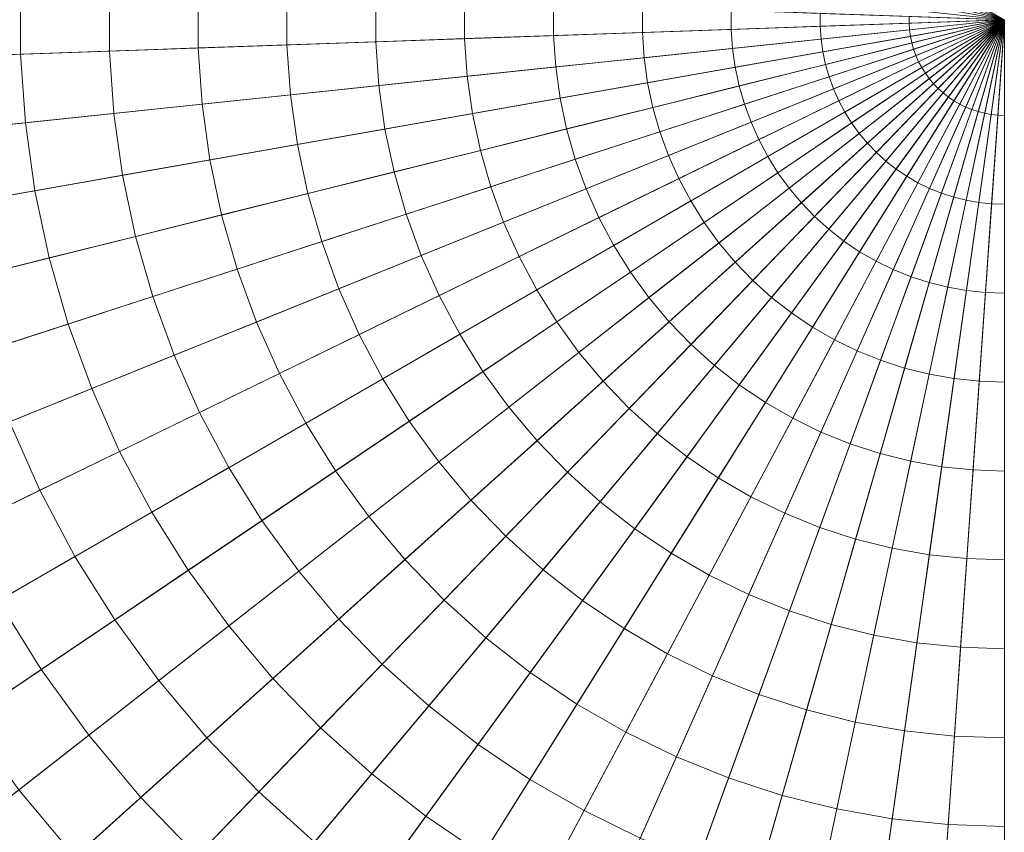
# Model space of a CAD drawing. Header units: centimetres. Extents: x -3.01 to 4.18, y -6.48 to 0.72.
# Tile 194 of 256: x 0.26 to 0.59, y -3.15 to -2.88. Entities that reach past the tile are written whole.
import ezdxf

# ---------------------------------------------------------------- set-up
doc = ezdxf.new("R2010")
doc.units = ezdxf.units.CM
doc.header["$LTSCALE"] = 2.54
doc.layers.add('Lucido design-1', color=7, linetype='Continuous')

# ---------------------------------------------------------------- blocks, each defined once
blk = doc.blocks.new('Gruppo-1')
at = {"color": 142, "linetype": 'Continuous', "lineweight": 9}
for points in [[(-0.27917, -2.38118, -14.60843), (-0.31193, -2.44277, -14.60843), (0.58636, -2.8809, -14.60843), (-0.27917, -2.38118, -14.60843)], [(0.58636, -2.8809, -13.70118), (-0.31193, -2.44277, -13.70118), (-0.27917, -2.38118, -13.70118), (0.58636, -2.8809, -13.70118)], [(-0.31193, -2.44277, -14.60843), (-0.3403, -2.5065, -14.60843), (0.58636, -2.8809, -14.60843), (-0.31193, -2.44277, -14.60843)], [(0.58636, -2.8809, -13.70118), (-0.3403, -2.5065, -13.70118), (-0.31193, -2.44277, -13.70118), (0.58636, -2.8809, -13.70118)], [(-0.3403, -2.5065, -14.60843), (-0.36416, -2.57206, -14.60843), (0.58636, -2.8809, -14.60843), (-0.3403, -2.5065, -14.60843)], [(0.58636, -2.8809, -13.70118), (-0.36416, -2.57206, -13.70118), (-0.3403, -2.5065, -13.70118), (0.58636, -2.8809, -13.70118)], [(-0.36416, -2.57206, -14.60843), (-0.38339, -2.63911, -14.60843), (0.58636, -2.8809, -14.60843), (-0.36416, -2.57206, -14.60843)], [(0.58636, -2.8809, -13.70118), (-0.38339, -2.63911, -13.70118), (-0.36416, -2.57206, -13.70118), (0.58636, -2.8809, -13.70118)], [(-0.38339, -2.63911, -14.60843), (-0.39789, -2.70735, -14.60843), (0.58636, -2.8809, -14.60843), (-0.38339, -2.63911, -14.60843)], [(0.58636, -2.8809, -13.70118), (-0.39789, -2.70735, -13.70118), (-0.38339, -2.63911, -13.70118), (0.58636, -2.8809, -13.70118)], [(-0.39789, -2.70735, -14.60843), (-0.4076, -2.77643, -14.60843), (0.58636, -2.8809, -14.60843), (-0.39789, -2.70735, -14.60843)], [(0.58636, -2.8809, -13.70118), (-0.4076, -2.77643, -13.70118), (-0.39789, -2.70735, -13.70118), (0.58636, -2.8809, -13.70118)], [(-0.4076, -2.77643, -14.60843), (-0.41246, -2.84602, -14.60843), (0.58636, -2.8809, -14.60843), (-0.4076, -2.77643, -14.60843)], [(0.58636, -2.8809, -13.70118), (-0.41246, -2.84602, -13.70118), (-0.4076, -2.77643, -13.70118), (0.58636, -2.8809, -13.70118)], [(-0.41246, -2.84602, -14.60843), (-0.41246, -2.91578, -14.60843), (0.58636, -2.8809, -14.60843), (-0.41246, -2.84602, -14.60843)], [(0.58636, -2.8809, -13.70118), (-0.41246, -2.91578, -13.70118), (-0.41246, -2.84602, -13.70118), (0.58636, -2.8809, -13.70118)], [(-0.41246, -2.91578, -14.60843), (-0.4076, -2.98537, -14.60843), (0.58636, -2.8809, -14.60843), (-0.41246, -2.91578, -14.60843)], [(0.58636, -2.8809, -13.70118), (-0.4076, -2.98537, -13.70118), (-0.41246, -2.91578, -13.70118), (0.58636, -2.8809, -13.70118)], [(-0.4076, -2.98537, -14.60843), (-0.39789, -3.05445, -14.60843), (0.58636, -2.8809, -14.60843), (-0.4076, -2.98537, -14.60843)], [(0.58636, -2.8809, -13.70118), (-0.39789, -3.05445, -13.70118), (-0.4076, -2.98537, -13.70118), (0.58636, -2.8809, -13.70118)], [(-0.39789, -3.05445, -14.60843), (-0.38339, -3.12268, -14.60843), (0.58636, -2.8809, -14.60843), (-0.39789, -3.05445, -14.60843)], [(0.58636, -2.8809, -13.70118), (-0.38339, -3.12268, -13.70118), (-0.39789, -3.05445, -13.70118), (0.58636, -2.8809, -13.70118)], [(-0.38339, -3.12268, -14.60843), (-0.36416, -3.18974, -14.60843), (0.58636, -2.8809, -14.60843), (-0.38339, -3.12268, -14.60843)], [(0.58636, -2.8809, -13.70118), (-0.36416, -3.18974, -13.70118), (-0.38339, -3.12268, -13.70118), (0.58636, -2.8809, -13.70118)], [(-0.36416, -3.18974, -14.60843), (-0.3403, -3.25529, -14.60843), (0.58636, -2.8809, -14.60843), (-0.36416, -3.18974, -14.60843)], [(0.58636, -2.8809, -13.70118), (-0.3403, -3.25529, -13.70118), (-0.36416, -3.18974, -13.70118), (0.58636, -2.8809, -13.70118)], [(-0.3403, -3.25529, -14.60843), (-0.31193, -3.31902, -14.60843), (0.58636, -2.8809, -14.60843), (-0.3403, -3.25529, -14.60843)], [(0.58636, -2.8809, -13.70118), (-0.31193, -3.31902, -13.70118), (-0.3403, -3.25529, -13.70118), (0.58636, -2.8809, -13.70118)], [(-0.31193, -3.31902, -14.60843), (-0.27917, -3.38062, -14.60843), (0.58636, -2.8809, -14.60843), (-0.31193, -3.31902, -14.60843)], [(0.58636, -2.8809, -13.70118), (-0.27917, -3.38062, -13.70118), (-0.31193, -3.31902, -13.70118), (0.58636, -2.8809, -13.70118)], [(-0.27917, -3.38062, -14.60843), (-0.24221, -3.43978, -14.60843), (0.58636, -2.8809, -14.60843), (-0.27917, -3.38062, -14.60843)], [(0.58636, -2.8809, -13.70118), (-0.24221, -3.43978, -13.70118), (-0.27917, -3.38062, -13.70118), (0.58636, -2.8809, -13.70118)], [(-0.24221, -3.43978, -14.60843), (-0.2012, -3.49621, -14.60843), (0.58636, -2.8809, -14.60843), (-0.24221, -3.43978, -14.60843)], [(0.58636, -2.8809, -13.70118), (-0.2012, -3.49621, -13.70118), (-0.24221, -3.43978, -13.70118), (0.58636, -2.8809, -13.70118)], [(-0.2012, -3.49621, -14.60843), (-0.15636, -3.54965, -14.60843), (0.58636, -2.8809, -14.60843), (-0.2012, -3.49621, -14.60843)], [(0.58636, -2.8809, -13.70118), (-0.15636, -3.54965, -13.70118), (-0.2012, -3.49621, -13.70118), (0.58636, -2.8809, -13.70118)], [(-0.15636, -3.54965, -14.60843), (-0.1079, -3.59983, -14.60843), (0.58636, -2.8809, -14.60843), (-0.15636, -3.54965, -14.60843)], [(0.58636, -2.8809, -13.70118), (-0.1079, -3.59983, -13.70118), (-0.15636, -3.54965, -13.70118), (0.58636, -2.8809, -13.70118)], [(-0.1079, -3.59983, -14.60843), (-0.05606, -3.64651, -14.60843), (0.58636, -2.8809, -14.60843), (-0.1079, -3.59983, -14.60843)], [(0.58636, -2.8809, -13.70118), (-0.05606, -3.64651, -13.70118), (-0.1079, -3.59983, -13.70118), (0.58636, -2.8809, -13.70118)], [(-0.05606, -3.64651, -14.60843), (-0.00109, -3.68946, -14.60843), (0.58636, -2.8809, -14.60843), (-0.05606, -3.64651, -14.60843)], [(0.58636, -2.8809, -13.70118), (-0.00109, -3.68946, -13.70118), (-0.05606, -3.64651, -13.70118), (0.58636, -2.8809, -13.70118)], [(-0.00109, -3.68946, -14.60843), (0.05674, -3.72847, -14.60843), (0.58636, -2.8809, -14.60843), (-0.00109, -3.68946, -14.60843)], [(0.58636, -2.8809, -13.70118), (0.05674, -3.72847, -13.70118), (-0.00109, -3.68946, -13.70118), (0.58636, -2.8809, -13.70118)], [(0.05674, -3.72847, -14.60843), (0.11715, -3.76335, -14.60843), (0.58636, -2.8809, -14.60843), (0.05674, -3.72847, -14.60843)], [(0.58636, -2.8809, -13.70118), (0.11715, -3.76335, -13.70118), (0.05674, -3.72847, -13.70118), (0.58636, -2.8809, -13.70118)], [(0.11715, -3.76335, -14.60843), (0.17985, -3.79393, -14.60843), (0.58636, -2.8809, -14.60843), (0.11715, -3.76335, -14.60843)], [(0.58636, -2.8809, -13.70118), (0.17985, -3.79393, -13.70118), (0.11715, -3.76335, -13.70118), (0.58636, -2.8809, -13.70118)], [(0.17985, -3.79393, -14.60843), (0.24453, -3.82006, -14.60843), (0.58636, -2.8809, -14.60843), (0.17985, -3.79393, -14.60843)], [(0.58636, -2.8809, -13.70118), (0.24453, -3.82006, -13.70118), (0.17985, -3.79393, -13.70118), (0.58636, -2.8809, -13.70118)], [(0.24453, -3.82006, -14.60843), (0.31088, -3.84162, -14.60843), (0.58636, -2.8809, -14.60843), (0.24453, -3.82006, -14.60843)], [(0.58636, -2.8809, -13.70118), (0.31088, -3.84162, -13.70118), (0.24453, -3.82006, -13.70118), (0.58636, -2.8809, -13.70118)], [(0.31088, -3.84162, -14.60843), (0.37857, -3.85849, -14.60843), (0.58636, -2.8809, -14.60843), (0.31088, -3.84162, -14.60843)], [(0.58636, -2.8809, -13.70118), (0.37857, -3.85849, -13.70118), (0.31088, -3.84162, -13.70118), (0.58636, -2.8809, -13.70118)], [(0.37857, -3.85849, -14.60843), (0.44727, -3.87061, -14.60843), (0.58636, -2.8809, -14.60843), (0.37857, -3.85849, -14.60843)], [(0.58636, -2.8809, -13.70118), (0.44727, -3.87061, -13.70118), (0.37857, -3.85849, -13.70118), (0.58636, -2.8809, -13.70118)], [(0.44727, -3.87061, -14.60843), (0.51664, -3.8779, -14.60843), (0.58636, -2.8809, -14.60843), (0.44727, -3.87061, -14.60843)], [(0.58636, -2.8809, -13.70118), (0.51664, -3.8779, -13.70118), (0.44727, -3.87061, -13.70118), (0.58636, -2.8809, -13.70118)], [(0.51664, -3.8779, -14.60843), (0.58636, -3.88033, -14.60843), (0.58636, -2.8809, -14.60843), (0.51664, -3.8779, -14.60843)], [(0.58636, -2.8809, -13.70118), (0.58636, -3.88033, -13.70118), (0.51664, -3.8779, -13.70118), (0.58636, -2.8809, -13.70118)]]:
    blk.add_polyline3d(points, dxfattribs=at)
for points in [[(-3.01007, -2.75531, -13.70234), (-3.01007, -3.00649, -13.70234), (0.5842, -2.88097, -13.70234), (0.5842, -2.88082, -13.70234)], [(0.26372, -2.86963, -12.60456), (0.26372, -2.89217, -12.60456), (0.23461, -2.89318, -12.60629), (0.23461, -2.86861, -12.60629)], [(0.29283, -2.87065, -12.60292), (0.29283, -2.89115, -12.60292), (0.26372, -2.89217, -12.60456), (0.26372, -2.86963, -12.60456)], [(0.32195, -2.87166, -12.60138), (0.32195, -2.89013, -12.60138), (0.29283, -2.89115, -12.60292), (0.29283, -2.87065, -12.60292)], [(0.35107, -2.87268, -12.59995), (0.35107, -2.88911, -12.59995), (0.32195, -2.89013, -12.60138), (0.32195, -2.87166, -12.60138)], [(0.3802, -2.8737, -12.59861), (0.3802, -2.8881, -12.59861), (0.35107, -2.88911, -12.59995), (0.35107, -2.87268, -12.59995)], [(0.40933, -2.87472, -12.59738), (0.40933, -2.88708, -12.59738), (0.3802, -2.8881, -12.59861), (0.3802, -2.8737, -12.59861)], [(0.43847, -2.87573, -12.59625), (0.43847, -2.88606, -12.59625), (0.40933, -2.88708, -12.59738), (0.40933, -2.87472, -12.59738)], [(0.46761, -2.87675, -12.59522), (0.46761, -2.88505, -12.59522), (0.43847, -2.88606, -12.59625), (0.43847, -2.87573, -12.59625)], [(0.49675, -2.87777, -12.59429), (0.49675, -2.88403, -12.59429), (0.46761, -2.88505, -12.59522), (0.46761, -2.87675, -12.59522)], [(0.5259, -2.87879, -12.59346), (0.5259, -2.88301, -12.59346), (0.49675, -2.88403, -12.59429), (0.49675, -2.87777, -12.59429)], [(0.55505, -2.8798, -12.59274), (0.55505, -2.88199, -12.59274), (0.5259, -2.88301, -12.59346), (0.5259, -2.87879, -12.59346)], [(0.5842, -2.88082, -12.59211), (0.5842, -2.88097, -12.59211), (0.55505, -2.88199, -12.59274), (0.55505, -2.8798, -12.59274)], [(-3.01007, -3.00649, -13.70234), (-2.99255, -3.25706, -13.70234), (0.58421, -2.88112, -13.70234), (0.5842, -2.88097, -13.70234)], [(-2.99255, -3.25706, -13.70234), (-2.95759, -3.50579, -13.70234), (0.58423, -2.88127, -13.70234), (0.58421, -2.88112, -13.70234)], [(-2.95759, -3.50579, -13.70234), (-2.90537, -3.75148, -13.70234), (0.58426, -2.88142, -13.70234), (0.58423, -2.88127, -13.70234)], [(-2.90537, -3.75148, -13.70234), (-2.83614, -3.99293, -13.70234), (0.58431, -2.88157, -13.70234), (0.58426, -2.88142, -13.70234)], [(-2.83614, -3.99293, -13.70234), (-2.75023, -4.22897, -13.70234), (0.58436, -2.88171, -13.70234), (0.58431, -2.88157, -13.70234)], [(-2.75023, -4.22897, -13.70234), (-2.64806, -4.45843, -13.70234), (0.58442, -2.88185, -13.70234), (0.58436, -2.88171, -13.70234)], [(-2.64806, -4.45843, -13.70234), (-2.53014, -4.68021, -13.70234), (0.58449, -2.88198, -13.70234), (0.58442, -2.88185, -13.70234)], [(-2.53014, -4.68021, -13.70234), (-2.39704, -4.89322, -13.70234), (0.58457, -2.88211, -13.70234), (0.58449, -2.88198, -13.70234)], [(-2.39704, -4.89322, -13.70234), (-2.24939, -5.09643, -13.70234), (0.58466, -2.88223, -13.70234), (0.58457, -2.88211, -13.70234)], [(-2.24939, -5.09643, -13.70234), (-2.08794, -5.28885, -13.70234), (0.58475, -2.88234, -13.70234), (0.58466, -2.88223, -13.70234)], [(-2.08794, -5.28885, -13.70234), (-1.91345, -5.46953, -13.70234), (0.58486, -2.88245, -13.70234), (0.58475, -2.88234, -13.70234)], [(-1.91345, -5.46953, -13.70234), (-1.72679, -5.63761, -13.70234), (0.58497, -2.88255, -13.70234), (0.58486, -2.88245, -13.70234)], [(-1.72679, -5.63761, -13.70234), (-1.52886, -5.79225, -13.70234), (0.58509, -2.88265, -13.70234), (0.58497, -2.88255, -13.70234)], [(-1.52886, -5.79225, -13.70234), (-1.32062, -5.93271, -13.70234), (0.58522, -2.88273, -13.70234), (0.58509, -2.88265, -13.70234)], [(-1.32062, -5.93271, -13.70234), (-1.10309, -6.0583, -13.70234), (0.58535, -2.88281, -13.70234), (0.58522, -2.88273, -13.70234)], [(-1.10309, -6.0583, -13.70234), (-0.87733, -6.16841, -13.70234), (0.58548, -2.88287, -13.70234), (0.58535, -2.88281, -13.70234)], [(-0.87733, -6.16841, -13.70234), (-0.64444, -6.2625, -13.70234), (0.58562, -2.88293, -13.70234), (0.58548, -2.88287, -13.70234)], [(-0.64444, -6.2625, -13.70234), (-0.40555, -6.34012, -13.70234), (0.58577, -2.88298, -13.70234), (0.58562, -2.88293, -13.70234)], [(-0.40555, -6.34012, -13.70234), (-0.16184, -6.40089, -13.70234), (0.58591, -2.88301, -13.70234), (0.58577, -2.88298, -13.70234)], [(-0.16184, -6.40089, -13.70234), (0.08553, -6.4445, -13.70234), (0.58606, -2.88304, -13.70234), (0.58591, -2.88301, -13.70234)], [(0.08553, -6.4445, -13.70234), (0.33533, -6.47076, -13.70234), (0.58621, -2.88305, -13.70234), (0.58606, -2.88304, -13.70234)], [(0.33533, -6.47076, -13.70234), (0.58636, -6.47952, -13.70234), (0.58636, -2.88306, -13.70234), (0.58621, -2.88305, -13.70234)], [(0.5259, -2.88301, -12.59346), (0.52619, -2.88722, -12.59346), (0.49719, -2.89027, -12.59429), (0.49675, -2.88403, -12.59429)], [(0.55505, -2.88199, -12.59274), (0.5552, -2.88417, -12.59274), (0.52619, -2.88722, -12.59346), (0.5259, -2.88301, -12.59346)], [(0.5842, -2.88097, -12.59211), (0.58421, -2.88112, -12.59211), (0.5552, -2.88417, -12.59274), (0.55505, -2.88199, -12.59274)], [(0.58421, -2.88112, -12.59211), (0.58423, -2.88127, -12.59211), (0.55551, -2.88634, -12.59274), (0.5552, -2.88417, -12.59274)], [(0.58423, -2.88127, -12.59211), (0.58426, -2.88142, -12.59211), (0.55596, -2.88848, -12.59274), (0.55551, -2.88634, -12.59274)], [(0.58426, -2.88142, -12.59211), (0.58431, -2.88157, -12.59211), (0.55656, -2.89058, -12.59274), (0.55596, -2.88848, -12.59274)], [(0.58431, -2.88157, -12.59211), (0.58436, -2.88171, -12.59211), (0.55731, -2.89264, -12.59274), (0.55656, -2.89058, -12.59274)], [(0.58436, -2.88171, -12.59211), (0.58442, -2.88185, -12.59211), (0.5582, -2.89463, -12.59274), (0.55731, -2.89264, -12.59274)], [(0.58442, -2.88185, -12.59211), (0.58449, -2.88198, -12.59211), (0.55923, -2.89656, -12.59274), (0.5582, -2.89463, -12.59274)], [(0.58449, -2.88198, -12.59211), (0.58457, -2.88211, -12.59211), (0.56039, -2.89842, -12.59274), (0.55923, -2.89656, -12.59274)], [(0.58457, -2.88211, -12.59211), (0.58466, -2.88223, -12.59211), (0.56167, -2.90019, -12.59274), (0.56039, -2.89842, -12.59274)], [(0.58466, -2.88223, -12.59211), (0.58475, -2.88234, -12.59211), (0.56308, -2.90186, -12.59274), (0.56167, -2.90019, -12.59274)], [(0.58475, -2.88234, -12.59211), (0.58486, -2.88245, -12.59211), (0.5646, -2.90344, -12.59274), (0.56308, -2.90186, -12.59274)], [(0.58486, -2.88245, -12.59211), (0.58497, -2.88255, -12.59211), (0.56622, -2.9049, -12.59274), (0.5646, -2.90344, -12.59274)], [(0.58497, -2.88255, -12.59211), (0.58509, -2.88265, -12.59211), (0.56795, -2.90625, -12.59274), (0.56622, -2.9049, -12.59274)], [(0.58509, -2.88265, -12.59211), (0.58522, -2.88273, -12.59211), (0.56976, -2.90747, -12.59274), (0.56795, -2.90625, -12.59274)], [(0.58522, -2.88273, -12.59211), (0.58535, -2.88281, -12.59211), (0.57165, -2.90856, -12.59274), (0.56976, -2.90747, -12.59274)], [(0.58535, -2.88281, -12.59211), (0.58548, -2.88287, -12.59211), (0.57362, -2.90952, -12.59274), (0.57165, -2.90856, -12.59274)], [(0.58548, -2.88287, -12.59211), (0.58562, -2.88293, -12.59211), (0.57565, -2.91034, -12.59274), (0.57362, -2.90952, -12.59274)], [(0.58562, -2.88293, -12.59211), (0.58577, -2.88298, -12.59211), (0.57773, -2.91102, -12.59274), (0.57565, -2.91034, -12.59274)], [(0.58577, -2.88298, -12.59211), (0.58591, -2.88301, -12.59211), (0.57985, -2.91154, -12.59274), (0.57773, -2.91102, -12.59274)], [(0.58591, -2.88301, -12.59211), (0.58606, -2.88304, -12.59211), (0.582, -2.91192, -12.59274), (0.57985, -2.91154, -12.59274)], [(0.58606, -2.88304, -12.59211), (0.58621, -2.88305, -12.59211), (0.58418, -2.91215, -12.59274), (0.582, -2.91192, -12.59274)], [(0.58621, -2.88305, -12.59211), (0.58636, -2.88306, -12.59211), (0.58636, -2.91223, -12.59274), (0.58418, -2.91215, -12.59274)], [(0.5842, -2.88082, -13.70234), (0.5842, -2.88097, -13.70234), (0.5842, -2.88097, -12.59211), (0.5842, -2.88082, -12.59211)], [(0.5842, -2.88097, -13.70234), (0.58421, -2.88112, -13.70234), (0.58421, -2.88112, -12.59211), (0.5842, -2.88097, -12.59211)], [(0.58421, -2.88112, -13.70234), (0.58423, -2.88127, -13.70234), (0.58423, -2.88127, -12.59211), (0.58421, -2.88112, -12.59211)], [(0.58423, -2.88127, -13.70234), (0.58426, -2.88142, -13.70234), (0.58426, -2.88142, -12.59211), (0.58423, -2.88127, -12.59211)], [(0.58426, -2.88142, -13.70234), (0.58431, -2.88157, -13.70234), (0.58431, -2.88157, -12.59211), (0.58426, -2.88142, -12.59211)], [(0.58431, -2.88157, -13.70234), (0.58436, -2.88171, -13.70234), (0.58436, -2.88171, -12.59211), (0.58431, -2.88157, -12.59211)], [(0.58436, -2.88171, -13.70234), (0.58442, -2.88185, -13.70234), (0.58442, -2.88185, -12.59211), (0.58436, -2.88171, -12.59211)], [(0.58442, -2.88185, -13.70234), (0.58449, -2.88198, -13.70234), (0.58449, -2.88198, -12.59211), (0.58442, -2.88185, -12.59211)], [(0.58449, -2.88198, -13.70234), (0.58457, -2.88211, -13.70234), (0.58457, -2.88211, -12.59211), (0.58449, -2.88198, -12.59211)], [(0.58457, -2.88211, -13.70234), (0.58466, -2.88223, -13.70234), (0.58466, -2.88223, -12.59211), (0.58457, -2.88211, -12.59211)], [(0.58466, -2.88223, -13.70234), (0.58475, -2.88234, -13.70234), (0.58475, -2.88234, -12.59211), (0.58466, -2.88223, -12.59211)], [(0.58475, -2.88234, -13.70234), (0.58486, -2.88245, -13.70234), (0.58486, -2.88245, -12.59211), (0.58475, -2.88234, -12.59211)], [(0.58486, -2.88245, -13.70234), (0.58497, -2.88255, -13.70234), (0.58497, -2.88255, -12.59211), (0.58486, -2.88245, -12.59211)], [(0.58497, -2.88255, -13.70234), (0.58509, -2.88265, -13.70234), (0.58509, -2.88265, -12.59211), (0.58497, -2.88255, -12.59211)], [(0.58509, -2.88265, -13.70234), (0.58522, -2.88273, -13.70234), (0.58522, -2.88273, -12.59211), (0.58509, -2.88265, -12.59211)], [(0.58522, -2.88273, -13.70234), (0.58535, -2.88281, -13.70234), (0.58535, -2.88281, -12.59211), (0.58522, -2.88273, -12.59211)], [(0.58535, -2.88281, -13.70234), (0.58548, -2.88287, -13.70234), (0.58548, -2.88287, -12.59211), (0.58535, -2.88281, -12.59211)], [(0.58548, -2.88287, -13.70234), (0.58562, -2.88293, -13.70234), (0.58562, -2.88293, -12.59211), (0.58548, -2.88287, -12.59211)], [(0.58562, -2.88293, -13.70234), (0.58577, -2.88298, -13.70234), (0.58577, -2.88298, -12.59211), (0.58562, -2.88293, -12.59211)], [(0.58577, -2.88298, -13.70234), (0.58591, -2.88301, -13.70234), (0.58591, -2.88301, -12.59211), (0.58577, -2.88298, -12.59211)], [(0.58591, -2.88301, -13.70234), (0.58606, -2.88304, -13.70234), (0.58606, -2.88304, -12.59211), (0.58591, -2.88301, -12.59211)], [(0.58606, -2.88304, -13.70234), (0.58621, -2.88305, -13.70234), (0.58621, -2.88305, -12.59211), (0.58606, -2.88304, -12.59211)], [(0.58621, -2.88305, -13.70234), (0.58636, -2.88306, -13.70234), (0.58636, -2.88306, -12.59211), (0.58621, -2.88305, -12.59211)], [(0.43847, -2.88606, -12.59625), (0.43919, -2.89637, -12.59625), (0.4102, -2.89941, -12.59738), (0.40933, -2.88708, -12.59738)], [(0.46761, -2.88505, -12.59522), (0.46819, -2.89332, -12.59522), (0.43919, -2.89637, -12.59625), (0.43847, -2.88606, -12.59625)], [(0.49675, -2.88403, -12.59429), (0.49719, -2.89027, -12.59429), (0.46819, -2.89332, -12.59522), (0.46761, -2.88505, -12.59522)], [(0.5552, -2.88417, -12.59274), (0.55551, -2.88634, -12.59274), (0.52678, -2.8914, -12.59346), (0.52619, -2.88722, -12.59346)], [(0.55551, -2.88634, -12.59274), (0.55596, -2.88848, -12.59274), (0.52766, -2.89553, -12.59346), (0.52678, -2.8914, -12.59346)], [(0.35107, -2.88911, -12.59995), (0.35222, -2.90551, -12.59995), (0.32324, -2.90855, -12.60138), (0.32195, -2.89013, -12.60138)], [(0.3802, -2.8881, -12.59861), (0.38121, -2.90246, -12.59861), (0.35222, -2.90551, -12.59995), (0.35107, -2.88911, -12.59995)], [(0.40933, -2.88708, -12.59738), (0.4102, -2.89941, -12.59738), (0.38121, -2.90246, -12.59861), (0.3802, -2.8881, -12.59861)], [(0.52619, -2.88722, -12.59346), (0.52678, -2.8914, -12.59346), (0.49806, -2.89647, -12.59429), (0.49719, -2.89027, -12.59429)], [(0.55596, -2.88848, -12.59274), (0.55656, -2.89058, -12.59274), (0.52882, -2.89959, -12.59346), (0.52766, -2.89553, -12.59346)], [(0.26372, -2.89217, -12.60456), (0.26529, -2.91464, -12.60456), (0.23633, -2.91769, -12.60629), (0.23461, -2.89318, -12.60629)], [(0.29283, -2.89115, -12.60292), (0.29426, -2.9116, -12.60292), (0.26529, -2.91464, -12.60456), (0.26372, -2.89217, -12.60456)], [(0.32195, -2.89013, -12.60138), (0.32324, -2.90855, -12.60138), (0.29426, -2.9116, -12.60292), (0.29283, -2.89115, -12.60292)], [(0.49719, -2.89027, -12.59429), (0.49806, -2.89647, -12.59429), (0.46934, -2.90153, -12.59522), (0.46819, -2.89332, -12.59522)], [(0.52678, -2.8914, -12.59346), (0.52766, -2.89553, -12.59346), (0.49936, -2.90259, -12.59429), (0.49806, -2.89647, -12.59429)], [(0.55656, -2.89058, -12.59274), (0.55731, -2.89264, -12.59274), (0.53027, -2.90356, -12.59346), (0.52882, -2.89959, -12.59346)], [(0.55731, -2.89264, -12.59274), (0.5582, -2.89463, -12.59274), (0.53199, -2.90742, -12.59346), (0.53027, -2.90356, -12.59346)], [(0.46819, -2.89332, -12.59522), (0.46934, -2.90153, -12.59522), (0.44063, -2.90659, -12.59625), (0.43919, -2.89637, -12.59625)], [(0.52766, -2.89553, -12.59346), (0.52882, -2.89959, -12.59346), (0.50109, -2.90861, -12.59429), (0.49936, -2.90259, -12.59429)], [(0.5582, -2.89463, -12.59274), (0.55923, -2.89656, -12.59274), (0.53397, -2.91115, -12.59346), (0.53199, -2.90742, -12.59346)], [(0.43919, -2.89637, -12.59625), (0.44063, -2.90659, -12.59625), (0.41192, -2.91166, -12.59738), (0.4102, -2.89941, -12.59738)], [(0.49806, -2.89647, -12.59429), (0.49936, -2.90259, -12.59429), (0.47107, -2.90964, -12.59522), (0.46934, -2.90153, -12.59522)], [(0.55923, -2.89656, -12.59274), (0.56039, -2.89842, -12.59274), (0.53621, -2.91473, -12.59346), (0.53397, -2.91115, -12.59346)], [(0.56039, -2.89842, -12.59274), (0.56167, -2.90019, -12.59274), (0.53869, -2.91814, -12.59346), (0.53621, -2.91473, -12.59346)], [(0.38121, -2.90246, -12.59861), (0.38321, -2.91672, -12.59861), (0.35451, -2.92178, -12.59995), (0.35222, -2.90551, -12.59995)], [(0.4102, -2.89941, -12.59738), (0.41192, -2.91166, -12.59738), (0.38321, -2.91672, -12.59861), (0.38121, -2.90246, -12.59861)], [(0.46934, -2.90153, -12.59522), (0.47107, -2.90964, -12.59522), (0.44278, -2.9167, -12.59625), (0.44063, -2.90659, -12.59625)], [(0.52882, -2.89959, -12.59346), (0.53027, -2.90356, -12.59346), (0.50323, -2.91449, -12.59429), (0.50109, -2.90861, -12.59429)], [(0.56167, -2.90019, -12.59274), (0.56308, -2.90186, -12.59274), (0.5414, -2.92138, -12.59346), (0.53869, -2.91814, -12.59346)], [(0.56308, -2.90186, -12.59274), (0.5646, -2.90344, -12.59274), (0.54434, -2.92442, -12.59346), (0.5414, -2.92138, -12.59346)], [(0.35222, -2.90551, -12.59995), (0.35451, -2.92178, -12.59995), (0.32581, -2.92684, -12.60138), (0.32324, -2.90855, -12.60138)], [(0.49936, -2.90259, -12.59429), (0.50109, -2.90861, -12.59429), (0.47335, -2.91762, -12.59522), (0.47107, -2.90964, -12.59522)], [(0.53027, -2.90356, -12.59346), (0.53199, -2.90742, -12.59346), (0.50577, -2.9202, -12.59429), (0.50323, -2.91449, -12.59429)], [(0.5646, -2.90344, -12.59274), (0.56622, -2.9049, -12.59274), (0.54747, -2.92724, -12.59346), (0.54434, -2.92442, -12.59346)], [(0.56622, -2.9049, -12.59274), (0.56795, -2.90625, -12.59274), (0.5508, -2.92984, -12.59346), (0.54747, -2.92724, -12.59346)], [(0.32324, -2.90855, -12.60138), (0.32581, -2.92684, -12.60138), (0.29712, -2.9319, -12.60292), (0.29426, -2.9116, -12.60292)], [(0.44063, -2.90659, -12.59625), (0.44278, -2.9167, -12.59625), (0.41449, -2.92375, -12.59738), (0.41192, -2.91166, -12.59738)], [(0.50109, -2.90861, -12.59429), (0.50323, -2.91449, -12.59429), (0.47619, -2.92541, -12.59522), (0.47335, -2.91762, -12.59522)], [(0.53199, -2.90742, -12.59346), (0.53397, -2.91115, -12.59346), (0.50871, -2.92573, -12.59429), (0.50577, -2.9202, -12.59429)], [(0.56795, -2.90625, -12.59274), (0.56976, -2.90747, -12.59274), (0.5543, -2.9322, -12.59346), (0.5508, -2.92984, -12.59346)], [(0.56976, -2.90747, -12.59274), (0.57165, -2.90856, -12.59274), (0.55796, -2.93431, -12.59346), (0.5543, -2.9322, -12.59346)], [(0.57165, -2.90856, -12.59274), (0.57362, -2.90952, -12.59274), (0.56175, -2.93617, -12.59346), (0.55796, -2.93431, -12.59346)], [(0.29426, -2.9116, -12.60292), (0.29712, -2.9319, -12.60292), (0.26843, -2.93696, -12.60456), (0.26529, -2.91464, -12.60456)], [(0.41192, -2.91166, -12.59738), (0.41449, -2.92375, -12.59738), (0.3862, -2.9308, -12.59861), (0.38321, -2.91672, -12.59861)], [(0.47107, -2.90964, -12.59522), (0.47335, -2.91762, -12.59522), (0.44562, -2.92663, -12.59625), (0.44278, -2.9167, -12.59625)], [(0.53397, -2.91115, -12.59346), (0.53621, -2.91473, -12.59346), (0.51203, -2.93104, -12.59429), (0.50871, -2.92573, -12.59429)], [(0.57362, -2.90952, -12.59274), (0.57565, -2.91034, -12.59274), (0.56567, -2.93775, -12.59346), (0.56175, -2.93617, -12.59346)], [(0.57565, -2.91034, -12.59274), (0.57773, -2.91102, -12.59274), (0.56969, -2.93905, -12.59346), (0.56567, -2.93775, -12.59346)], [(0.57773, -2.91102, -12.59274), (0.57985, -2.91154, -12.59274), (0.57378, -2.94007, -12.59346), (0.56969, -2.93905, -12.59346)], [(0.57985, -2.91154, -12.59274), (0.582, -2.91192, -12.59274), (0.57794, -2.94081, -12.59346), (0.57378, -2.94007, -12.59346)], [(0.582, -2.91192, -12.59274), (0.58418, -2.91215, -12.59274), (0.58214, -2.94125, -12.59346), (0.57794, -2.94081, -12.59346)], [(0.58418, -2.91215, -12.59274), (0.58636, -2.91223, -12.59274), (0.58636, -2.9414, -12.59346), (0.58214, -2.94125, -12.59346)], [(0.26529, -2.91464, -12.60456), (0.26843, -2.93696, -12.60456), (0.23975, -2.94202, -12.60629), (0.23633, -2.91769, -12.60629)], [(0.50323, -2.91449, -12.59429), (0.50577, -2.9202, -12.59429), (0.47956, -2.93299, -12.59522), (0.47619, -2.92541, -12.59522)], [(0.53621, -2.91473, -12.59346), (0.53869, -2.91814, -12.59346), (0.51571, -2.9361, -12.59429), (0.51203, -2.93104, -12.59429)], [(0.38321, -2.91672, -12.59861), (0.3862, -2.9308, -12.59861), (0.35792, -2.93785, -12.59995), (0.35451, -2.92178, -12.59995)], [(0.44278, -2.9167, -12.59625), (0.44562, -2.92663, -12.59625), (0.4179, -2.93564, -12.59738), (0.41449, -2.92375, -12.59738)], [(0.47335, -2.91762, -12.59522), (0.47619, -2.92541, -12.59522), (0.44916, -2.93633, -12.59625), (0.44562, -2.92663, -12.59625)], [(0.53869, -2.91814, -12.59346), (0.5414, -2.92138, -12.59346), (0.51973, -2.94089, -12.59429), (0.51571, -2.9361, -12.59429)], [(0.35451, -2.92178, -12.59995), (0.35792, -2.93785, -12.59995), (0.32965, -2.9449, -12.60138), (0.32581, -2.92684, -12.60138)], [(0.50577, -2.9202, -12.59429), (0.50871, -2.92573, -12.59429), (0.48346, -2.94031, -12.59522), (0.47956, -2.93299, -12.59522)], [(0.5414, -2.92138, -12.59346), (0.54434, -2.92442, -12.59346), (0.52408, -2.9454, -12.59429), (0.51973, -2.94089, -12.59429)], [(0.41449, -2.92375, -12.59738), (0.4179, -2.93564, -12.59738), (0.39017, -2.94464, -12.59861), (0.3862, -2.9308, -12.59861)], [(0.54434, -2.92442, -12.59346), (0.54747, -2.92724, -12.59346), (0.52873, -2.94958, -12.59429), (0.52408, -2.9454, -12.59429)], [(0.32581, -2.92684, -12.60138), (0.32965, -2.9449, -12.60138), (0.30138, -2.95195, -12.60292), (0.29712, -2.9319, -12.60292)], [(0.44562, -2.92663, -12.59625), (0.44916, -2.93633, -12.59625), (0.42212, -2.94725, -12.59738), (0.4179, -2.93564, -12.59738)], [(0.47619, -2.92541, -12.59522), (0.47956, -2.93299, -12.59522), (0.45336, -2.94577, -12.59625), (0.44916, -2.93633, -12.59625)], [(0.50871, -2.92573, -12.59429), (0.51203, -2.93104, -12.59429), (0.48785, -2.94734, -12.59522), (0.48346, -2.94031, -12.59522)], [(0.54747, -2.92724, -12.59346), (0.5508, -2.92984, -12.59346), (0.53366, -2.95344, -12.59429), (0.52873, -2.94958, -12.59429)], [(0.3862, -2.9308, -12.59861), (0.39017, -2.94464, -12.59861), (0.36245, -2.95365, -12.59995), (0.35792, -2.93785, -12.59995)], [(0.51203, -2.93104, -12.59429), (0.51571, -2.9361, -12.59429), (0.49273, -2.95405, -12.59522), (0.48785, -2.94734, -12.59522)], [(0.5508, -2.92984, -12.59346), (0.5543, -2.9322, -12.59346), (0.53885, -2.95694, -12.59429), (0.53366, -2.95344, -12.59429)], [(0.29712, -2.9319, -12.60292), (0.30138, -2.95195, -12.60292), (0.27311, -2.959, -12.60456), (0.26843, -2.93696, -12.60456)], [(0.47956, -2.93299, -12.59522), (0.48346, -2.94031, -12.59522), (0.45821, -2.95489, -12.59625), (0.45336, -2.94577, -12.59625)], [(0.5543, -2.9322, -12.59346), (0.55796, -2.93431, -12.59346), (0.54427, -2.96007, -12.59429), (0.53885, -2.95694, -12.59429)], [(0.55796, -2.93431, -12.59346), (0.56175, -2.93617, -12.59346), (0.54989, -2.96281, -12.59429), (0.54427, -2.96007, -12.59429)], [(0.26843, -2.93696, -12.60456), (0.27311, -2.959, -12.60456), (0.24485, -2.96605, -12.60629), (0.23975, -2.94202, -12.60629)], [(0.35792, -2.93785, -12.59995), (0.36245, -2.95365, -12.59995), (0.33474, -2.96266, -12.60138), (0.32965, -2.9449, -12.60138)], [(0.4179, -2.93564, -12.59738), (0.42212, -2.94725, -12.59738), (0.3951, -2.95817, -12.59861), (0.39017, -2.94464, -12.59861)], [(0.44916, -2.93633, -12.59625), (0.45336, -2.94577, -12.59625), (0.42715, -2.95855, -12.59738), (0.42212, -2.94725, -12.59738)], [(0.51571, -2.9361, -12.59429), (0.51973, -2.94089, -12.59429), (0.49806, -2.96041, -12.59522), (0.49273, -2.95405, -12.59522)], [(0.56175, -2.93617, -12.59346), (0.56567, -2.93775, -12.59346), (0.55569, -2.96515, -12.59429), (0.54989, -2.96281, -12.59429)], [(0.56567, -2.93775, -12.59346), (0.56969, -2.93905, -12.59346), (0.56165, -2.96709, -12.59429), (0.55569, -2.96515, -12.59429)], [(0.48346, -2.94031, -12.59522), (0.48785, -2.94734, -12.59522), (0.46368, -2.96365, -12.59625), (0.45821, -2.95489, -12.59625)], [(0.51973, -2.94089, -12.59429), (0.52408, -2.9454, -12.59429), (0.50382, -2.96637, -12.59522), (0.49806, -2.96041, -12.59522)], [(0.56969, -2.93905, -12.59346), (0.57378, -2.94007, -12.59346), (0.56772, -2.9686, -12.59429), (0.56165, -2.96709, -12.59429)], [(0.57378, -2.94007, -12.59346), (0.57794, -2.94081, -12.59346), (0.57388, -2.96969, -12.59429), (0.56772, -2.9686, -12.59429)], [(0.57794, -2.94081, -12.59346), (0.58214, -2.94125, -12.59346), (0.58011, -2.97034, -12.59429), (0.57388, -2.96969, -12.59429)], [(0.58214, -2.94125, -12.59346), (0.58636, -2.9414, -12.59346), (0.58636, -2.97056, -12.59429), (0.58011, -2.97034, -12.59429)], [(0.32965, -2.9449, -12.60138), (0.33474, -2.96266, -12.60138), (0.30703, -2.97166, -12.60292), (0.30138, -2.95195, -12.60292)], [(0.39017, -2.94464, -12.59861), (0.3951, -2.95817, -12.59861), (0.36807, -2.96909, -12.59995), (0.36245, -2.95365, -12.59995)], [(0.42212, -2.94725, -12.59738), (0.42715, -2.95855, -12.59738), (0.40095, -2.97133, -12.59861), (0.3951, -2.95817, -12.59861)], [(0.45336, -2.94577, -12.59625), (0.45821, -2.95489, -12.59625), (0.43296, -2.96947, -12.59738), (0.42715, -2.95855, -12.59738)], [(0.48785, -2.94734, -12.59522), (0.49273, -2.95405, -12.59522), (0.46975, -2.972, -12.59625), (0.46368, -2.96365, -12.59625)], [(0.52408, -2.9454, -12.59429), (0.52873, -2.94958, -12.59429), (0.50998, -2.97192, -12.59522), (0.50382, -2.96637, -12.59522)], [(0.52873, -2.94958, -12.59429), (0.53366, -2.95344, -12.59429), (0.51652, -2.97703, -12.59522), (0.50998, -2.97192, -12.59522)], [(0.30138, -2.95195, -12.60292), (0.30703, -2.97166, -12.60292), (0.27932, -2.98066, -12.60456), (0.27311, -2.959, -12.60456)], [(0.36245, -2.95365, -12.59995), (0.36807, -2.96909, -12.59995), (0.34105, -2.98001, -12.60138), (0.33474, -2.96266, -12.60138)], [(0.49273, -2.95405, -12.59522), (0.49806, -2.96041, -12.59522), (0.47639, -2.97992, -12.59625), (0.46975, -2.972, -12.59625)], [(0.53366, -2.95344, -12.59429), (0.53885, -2.95694, -12.59429), (0.52339, -2.98167, -12.59522), (0.51652, -2.97703, -12.59522)], [(0.45821, -2.95489, -12.59625), (0.46368, -2.96365, -12.59625), (0.43951, -2.97995, -12.59738), (0.43296, -2.96947, -12.59738)], [(0.53885, -2.95694, -12.59429), (0.54427, -2.96007, -12.59429), (0.53058, -2.98581, -12.59522), (0.52339, -2.98167, -12.59522)], [(0.27311, -2.959, -12.60456), (0.27932, -2.98066, -12.60456), (0.25163, -2.98966, -12.60629), (0.24485, -2.96605, -12.60629)], [(0.3951, -2.95817, -12.59861), (0.40095, -2.97133, -12.59861), (0.37476, -2.9841, -12.59995), (0.36807, -2.96909, -12.59995)], [(0.42715, -2.95855, -12.59738), (0.43296, -2.96947, -12.59738), (0.40771, -2.98404, -12.59861), (0.40095, -2.97133, -12.59861)], [(0.49806, -2.96041, -12.59522), (0.50382, -2.96637, -12.59522), (0.48356, -2.98735, -12.59625), (0.47639, -2.97992, -12.59625)], [(0.54427, -2.96007, -12.59429), (0.54989, -2.96281, -12.59429), (0.53803, -2.98945, -12.59522), (0.53058, -2.98581, -12.59522)], [(0.33474, -2.96266, -12.60138), (0.34105, -2.98001, -12.60138), (0.31404, -2.99092, -12.60292), (0.30703, -2.97166, -12.60292)], [(0.46368, -2.96365, -12.59625), (0.46975, -2.972, -12.59625), (0.44678, -2.98995, -12.59738), (0.43951, -2.97995, -12.59738)], [(0.54989, -2.96281, -12.59429), (0.55569, -2.96515, -12.59429), (0.54572, -2.99256, -12.59522), (0.53803, -2.98945, -12.59522)], [(0.50382, -2.96637, -12.59522), (0.50998, -2.97192, -12.59522), (0.49124, -2.99426, -12.59625), (0.48356, -2.98735, -12.59625)], [(0.55569, -2.96515, -12.59429), (0.56165, -2.96709, -12.59429), (0.55361, -2.99512, -12.59522), (0.54572, -2.99256, -12.59522)], [(0.56165, -2.96709, -12.59429), (0.56772, -2.9686, -12.59429), (0.56166, -2.99713, -12.59522), (0.55361, -2.99512, -12.59522)], [(0.36807, -2.96909, -12.59995), (0.37476, -2.9841, -12.59995), (0.34857, -2.99688, -12.60138), (0.34105, -2.98001, -12.60138)], [(0.43296, -2.96947, -12.59738), (0.43951, -2.97995, -12.59738), (0.41534, -2.99625, -12.59861), (0.40771, -2.98404, -12.59861)], [(0.56772, -2.9686, -12.59429), (0.57388, -2.96969, -12.59429), (0.56982, -2.99857, -12.59522), (0.56166, -2.99713, -12.59522)], [(0.57388, -2.96969, -12.59429), (0.58011, -2.97034, -12.59429), (0.57807, -2.99943, -12.59522), (0.56982, -2.99857, -12.59522)], [(0.30703, -2.97166, -12.60292), (0.31404, -2.99092, -12.60292), (0.28703, -3.00184, -12.60456), (0.27932, -2.98066, -12.60456)], [(0.40095, -2.97133, -12.59861), (0.40771, -2.98404, -12.59861), (0.38247, -2.99861, -12.59995), (0.37476, -2.9841, -12.59995)], [(0.46975, -2.972, -12.59625), (0.47639, -2.97992, -12.59625), (0.45472, -2.99942, -12.59738), (0.44678, -2.98995, -12.59738)], [(0.50998, -2.97192, -12.59522), (0.51652, -2.97703, -12.59522), (0.49938, -3.00062, -12.59625), (0.49124, -2.99426, -12.59625)], [(0.58011, -2.97034, -12.59429), (0.58636, -2.97056, -12.59429), (0.58636, -2.99972, -12.59522), (0.57807, -2.99943, -12.59522)], [(0.34105, -2.98001, -12.60138), (0.34857, -2.99688, -12.60138), (0.32238, -3.00965, -12.60292), (0.31404, -2.99092, -12.60292)], [(0.43951, -2.97995, -12.59738), (0.44678, -2.98995, -12.59738), (0.42381, -3.0079, -12.59861), (0.41534, -2.99625, -12.59861)], [(0.47639, -2.97992, -12.59625), (0.48356, -2.98735, -12.59625), (0.46331, -3.00832, -12.59738), (0.45472, -2.99942, -12.59738)], [(0.51652, -2.97703, -12.59522), (0.52339, -2.98167, -12.59522), (0.50794, -3.00639, -12.59625), (0.49938, -3.00062, -12.59625)], [(0.27932, -2.98066, -12.60456), (0.28703, -3.00184, -12.60456), (0.26003, -3.01275, -12.60629), (0.25163, -2.98966, -12.60629)], [(0.52339, -2.98167, -12.59522), (0.53058, -2.98581, -12.59522), (0.51689, -3.01156, -12.59625), (0.50794, -3.00639, -12.59625)], [(0.37476, -2.9841, -12.59995), (0.38247, -2.99861, -12.59995), (0.35724, -3.01318, -12.60138), (0.34857, -2.99688, -12.60138)], [(0.40771, -2.98404, -12.59861), (0.41534, -2.99625, -12.59861), (0.39118, -3.01255, -12.59995), (0.38247, -2.99861, -12.59995)], [(0.53058, -2.98581, -12.59522), (0.53803, -2.98945, -12.59522), (0.52617, -3.01609, -12.59625), (0.51689, -3.01156, -12.59625)], [(0.48356, -2.98735, -12.59625), (0.49124, -2.99426, -12.59625), (0.4725, -3.01659, -12.59738), (0.46331, -3.00832, -12.59738)], [(0.53803, -2.98945, -12.59522), (0.54572, -2.99256, -12.59522), (0.53575, -3.01996, -12.59625), (0.52617, -3.01609, -12.59625)], [(0.31404, -2.99092, -12.60292), (0.32238, -3.00965, -12.60292), (0.2962, -3.02242, -12.60456), (0.28703, -3.00184, -12.60456)], [(0.44678, -2.98995, -12.59738), (0.45472, -2.99942, -12.59738), (0.43306, -3.01893, -12.59861), (0.42381, -3.0079, -12.59861)], [(0.54572, -2.99256, -12.59522), (0.55361, -2.99512, -12.59522), (0.54557, -3.02315, -12.59625), (0.53575, -3.01996, -12.59625)], [(0.49124, -2.99426, -12.59625), (0.49938, -3.00062, -12.59625), (0.48224, -3.0242, -12.59738), (0.4725, -3.01659, -12.59738)], [(0.55361, -2.99512, -12.59522), (0.56166, -2.99713, -12.59522), (0.55559, -3.02565, -12.59625), (0.54557, -3.02315, -12.59625)], [(0.34857, -2.99688, -12.60138), (0.35724, -3.01318, -12.60138), (0.332, -3.02775, -12.60292), (0.32238, -3.00965, -12.60292)], [(0.38247, -2.99861, -12.59995), (0.39118, -3.01255, -12.59995), (0.36702, -3.02884, -12.60138), (0.35724, -3.01318, -12.60138)], [(0.41534, -2.99625, -12.59861), (0.42381, -3.0079, -12.59861), (0.40084, -3.02584, -12.59995), (0.39118, -3.01255, -12.59995)], [(0.56166, -2.99713, -12.59522), (0.56982, -2.99857, -12.59522), (0.56577, -3.02744, -12.59625), (0.55559, -3.02565, -12.59625)], [(0.56982, -2.99857, -12.59522), (0.57807, -2.99943, -12.59522), (0.57604, -3.02852, -12.59625), (0.56577, -3.02744, -12.59625)], [(0.28703, -3.00184, -12.60456), (0.2962, -3.02242, -12.60456), (0.27002, -3.03519, -12.60629), (0.26003, -3.01275, -12.60629)], [(0.45472, -2.99942, -12.59738), (0.46331, -3.00832, -12.59738), (0.44306, -3.02929, -12.59861), (0.43306, -3.01893, -12.59861)], [(0.49938, -3.00062, -12.59625), (0.50794, -3.00639, -12.59625), (0.49249, -3.03112, -12.59738), (0.48224, -3.0242, -12.59738)], [(0.57807, -2.99943, -12.59522), (0.58636, -2.99972, -12.59522), (0.58636, -3.02888, -12.59625), (0.57604, -3.02852, -12.59625)], [(0.42381, -3.0079, -12.59861), (0.43306, -3.01893, -12.59861), (0.4114, -3.03843, -12.59995), (0.40084, -3.02584, -12.59995)], [(0.46331, -3.00832, -12.59738), (0.4725, -3.01659, -12.59738), (0.45376, -3.03892, -12.59861), (0.44306, -3.02929, -12.59861)], [(0.50794, -3.00639, -12.59625), (0.51689, -3.01156, -12.59625), (0.5032, -3.0373, -12.59738), (0.49249, -3.03112, -12.59738)], [(0.32238, -3.00965, -12.60292), (0.332, -3.02775, -12.60292), (0.30678, -3.04232, -12.60456), (0.2962, -3.02242, -12.60456)], [(0.51689, -3.01156, -12.59625), (0.52617, -3.01609, -12.59625), (0.51431, -3.04272, -12.59738), (0.5032, -3.0373, -12.59738)], [(0.26003, -3.01275, -12.60629), (0.27002, -3.03519, -12.60629), (0.24385, -3.04795, -12.60813), (0.23303, -3.02365, -12.60813)], [(0.35724, -3.01318, -12.60138), (0.36702, -3.02884, -12.60138), (0.34287, -3.04514, -12.60292), (0.332, -3.02775, -12.60292)], [(0.39118, -3.01255, -12.59995), (0.40084, -3.02584, -12.59995), (0.37788, -3.04378, -12.60138), (0.36702, -3.02884, -12.60138)], [(0.4725, -3.01659, -12.59738), (0.48224, -3.0242, -12.59738), (0.46511, -3.04779, -12.59861), (0.45376, -3.03892, -12.59861)], [(0.52617, -3.01609, -12.59625), (0.53575, -3.01996, -12.59625), (0.52578, -3.04735, -12.59738), (0.51431, -3.04272, -12.59738)], [(0.43306, -3.01893, -12.59861), (0.44306, -3.02929, -12.59861), (0.42282, -3.05025, -12.59995), (0.4114, -3.03843, -12.59995)], [(0.53575, -3.01996, -12.59625), (0.54557, -3.02315, -12.59625), (0.53754, -3.05117, -12.59738), (0.52578, -3.04735, -12.59738)], [(0.2962, -3.02242, -12.60456), (0.30678, -3.04232, -12.60456), (0.28155, -3.05688, -12.60629), (0.27002, -3.03519, -12.60629)], [(0.48224, -3.0242, -12.59738), (0.49249, -3.03112, -12.59738), (0.47705, -3.05584, -12.59861), (0.46511, -3.04779, -12.59861)], [(0.54557, -3.02315, -12.59625), (0.55559, -3.02565, -12.59625), (0.54953, -3.05416, -12.59738), (0.53754, -3.05117, -12.59738)], [(0.332, -3.02775, -12.60292), (0.34287, -3.04514, -12.60292), (0.31872, -3.06143, -12.60456), (0.30678, -3.04232, -12.60456)], [(0.40084, -3.02584, -12.59995), (0.4114, -3.03843, -12.59995), (0.38975, -3.05793, -12.60138), (0.37788, -3.04378, -12.60138)], [(0.55559, -3.02565, -12.59625), (0.56577, -3.02744, -12.59625), (0.56171, -3.05631, -12.59738), (0.54953, -3.05416, -12.59738)], [(0.56577, -3.02744, -12.59625), (0.57604, -3.02852, -12.59625), (0.574, -3.0576, -12.59738), (0.56171, -3.05631, -12.59738)], [(0.36702, -3.02884, -12.60138), (0.37788, -3.04378, -12.60138), (0.35492, -3.06172, -12.60292), (0.34287, -3.04514, -12.60292)], [(0.44306, -3.02929, -12.59861), (0.45376, -3.03892, -12.59861), (0.43503, -3.06125, -12.59995), (0.42282, -3.05025, -12.59995)], [(0.49249, -3.03112, -12.59738), (0.5032, -3.0373, -12.59738), (0.48952, -3.06304, -12.59861), (0.47705, -3.05584, -12.59861)], [(0.57604, -3.02852, -12.59625), (0.58636, -3.02888, -12.59625), (0.58636, -3.05803, -12.59738), (0.574, -3.0576, -12.59738)], [(0.27002, -3.03519, -12.60629), (0.28155, -3.05688, -12.60629), (0.25634, -3.07144, -12.60813), (0.24385, -3.04795, -12.60813)], [(0.5032, -3.0373, -12.59738), (0.51431, -3.04272, -12.59738), (0.50246, -3.06935, -12.59861), (0.48952, -3.06304, -12.59861)], [(0.4114, -3.03843, -12.59995), (0.42282, -3.05025, -12.59995), (0.40257, -3.07122, -12.60138), (0.38975, -3.05793, -12.60138)], [(0.45376, -3.03892, -12.59861), (0.46511, -3.04779, -12.59861), (0.44798, -3.07137, -12.59995), (0.43503, -3.06125, -12.59995)], [(0.30678, -3.04232, -12.60456), (0.31872, -3.06143, -12.60456), (0.29457, -3.07771, -12.60629), (0.28155, -3.05688, -12.60629)], [(0.37788, -3.04378, -12.60138), (0.38975, -3.05793, -12.60138), (0.36809, -3.07743, -12.60292), (0.35492, -3.06172, -12.60292)], [(0.51431, -3.04272, -12.59738), (0.52578, -3.04735, -12.59738), (0.51581, -3.07474, -12.59861), (0.50246, -3.06935, -12.59861)], [(0.34287, -3.04514, -12.60292), (0.35492, -3.06172, -12.60292), (0.33196, -3.07966, -12.60456), (0.31872, -3.06143, -12.60456)], [(0.46511, -3.04779, -12.59861), (0.47705, -3.05584, -12.59861), (0.4616, -3.08055, -12.59995), (0.44798, -3.07137, -12.59995)], [(0.52578, -3.04735, -12.59738), (0.53754, -3.05117, -12.59738), (0.5295, -3.07919, -12.59861), (0.51581, -3.07474, -12.59861)], [(0.42282, -3.05025, -12.59995), (0.43503, -3.06125, -12.59995), (0.4163, -3.08357, -12.60138), (0.40257, -3.07122, -12.60138)], [(0.53754, -3.05117, -12.59738), (0.54953, -3.05416, -12.59738), (0.54347, -3.08268, -12.59861), (0.5295, -3.07919, -12.59861)], [(0.54953, -3.05416, -12.59738), (0.56171, -3.05631, -12.59738), (0.55765, -3.08518, -12.59861), (0.54347, -3.08268, -12.59861)], [(0.28155, -3.05688, -12.60629), (0.29457, -3.07771, -12.60629), (0.27043, -3.094, -12.60813), (0.25634, -3.07144, -12.60813)], [(0.47705, -3.05584, -12.59861), (0.48952, -3.06304, -12.59861), (0.47583, -3.08877, -12.59995), (0.4616, -3.08055, -12.59995)], [(0.56171, -3.05631, -12.59738), (0.574, -3.0576, -12.59738), (0.57197, -3.08668, -12.59861), (0.55765, -3.08518, -12.59861)], [(0.38975, -3.05793, -12.60138), (0.40257, -3.07122, -12.60138), (0.38233, -3.09217, -12.60292), (0.36809, -3.07743, -12.60292)], [(0.574, -3.0576, -12.59738), (0.58636, -3.05803, -12.59738), (0.58636, -3.08718, -12.59861), (0.57197, -3.08668, -12.59861)], [(0.31872, -3.06143, -12.60456), (0.33196, -3.07966, -12.60456), (0.30901, -3.09759, -12.60629), (0.29457, -3.07771, -12.60629)], [(0.35492, -3.06172, -12.60292), (0.36809, -3.07743, -12.60292), (0.34645, -3.09692, -12.60456), (0.33196, -3.07966, -12.60456)], [(0.43503, -3.06125, -12.59995), (0.44798, -3.07137, -12.59995), (0.43085, -3.09494, -12.60138), (0.4163, -3.08357, -12.60138)], [(0.48952, -3.06304, -12.59861), (0.50246, -3.06935, -12.59861), (0.4906, -3.09598, -12.59995), (0.47583, -3.08877, -12.59995)], [(0.50246, -3.06935, -12.59861), (0.51581, -3.07474, -12.59861), (0.50584, -3.10213, -12.59995), (0.4906, -3.09598, -12.59995)], [(0.25634, -3.07144, -12.60813), (0.27043, -3.094, -12.60813), (0.2463, -3.11027, -12.61007), (0.23113, -3.08599, -12.61007)], [(0.40257, -3.07122, -12.60138), (0.4163, -3.08357, -12.60138), (0.39757, -3.10589, -12.60292), (0.38233, -3.09217, -12.60292)], [(0.44798, -3.07137, -12.59995), (0.4616, -3.08055, -12.59995), (0.44616, -3.10527, -12.60138), (0.43085, -3.09494, -12.60138)], [(0.51581, -3.07474, -12.59861), (0.5295, -3.07919, -12.59861), (0.52147, -3.10721, -12.59995), (0.50584, -3.10213, -12.59995)], [(0.29457, -3.07771, -12.60629), (0.30901, -3.09759, -12.60629), (0.28607, -3.11551, -12.60813), (0.27043, -3.094, -12.60813)], [(0.33196, -3.07966, -12.60456), (0.34645, -3.09692, -12.60456), (0.3248, -3.11641, -12.60629), (0.30901, -3.09759, -12.60629)], [(0.36809, -3.07743, -12.60292), (0.38233, -3.09217, -12.60292), (0.3621, -3.11313, -12.60456), (0.34645, -3.09692, -12.60456)], [(0.5295, -3.07919, -12.59861), (0.54347, -3.08268, -12.59861), (0.53741, -3.11118, -12.59995), (0.52147, -3.10721, -12.59995)], [(0.4616, -3.08055, -12.59995), (0.47583, -3.08877, -12.59995), (0.46215, -3.1145, -12.60138), (0.44616, -3.10527, -12.60138)], [(0.54347, -3.08268, -12.59861), (0.55765, -3.08518, -12.59861), (0.5536, -3.11404, -12.59995), (0.53741, -3.11118, -12.59995)], [(0.4163, -3.08357, -12.60138), (0.43085, -3.09494, -12.60138), (0.41372, -3.11851, -12.60292), (0.39757, -3.10589, -12.60292)], [(0.55765, -3.08518, -12.59861), (0.57197, -3.08668, -12.59861), (0.56994, -3.11576, -12.59995), (0.5536, -3.11404, -12.59995)], [(0.47583, -3.08877, -12.59995), (0.4906, -3.09598, -12.59995), (0.47875, -3.1226, -12.60138), (0.46215, -3.1145, -12.60138)], [(0.57197, -3.08668, -12.59861), (0.58636, -3.08718, -12.59861), (0.58636, -3.11633, -12.59995), (0.56994, -3.11576, -12.59995)], [(0.38233, -3.09217, -12.60292), (0.39757, -3.10589, -12.60292), (0.37885, -3.12821, -12.60456), (0.3621, -3.11313, -12.60456)], [(0.27043, -3.094, -12.60813), (0.28607, -3.11551, -12.60813), (0.26313, -3.13344, -12.61007), (0.2463, -3.11027, -12.61007)], [(0.43085, -3.09494, -12.60138), (0.44616, -3.10527, -12.60138), (0.43072, -3.12998, -12.60292), (0.41372, -3.11851, -12.60292)], [(0.4906, -3.09598, -12.59995), (0.50584, -3.10213, -12.59995), (0.49587, -3.12951, -12.60138), (0.47875, -3.1226, -12.60138)], [(0.30901, -3.09759, -12.60629), (0.3248, -3.11641, -12.60629), (0.30316, -3.13589, -12.60813), (0.28607, -3.11551, -12.60813)], [(0.34645, -3.09692, -12.60456), (0.3621, -3.11313, -12.60456), (0.34187, -3.13408, -12.60629), (0.3248, -3.11641, -12.60629)], [(0.50584, -3.10213, -12.59995), (0.52147, -3.10721, -12.59995), (0.51344, -3.13522, -12.60138), (0.49587, -3.12951, -12.60138)], [(0.39757, -3.10589, -12.60292), (0.41372, -3.11851, -12.60292), (0.3966, -3.14208, -12.60456), (0.37885, -3.12821, -12.60456)], [(0.44616, -3.10527, -12.60138), (0.46215, -3.1145, -12.60138), (0.44847, -3.14023, -12.60292), (0.43072, -3.12998, -12.60292)], [(0.52147, -3.10721, -12.59995), (0.53741, -3.11118, -12.59995), (0.53135, -3.13969, -12.60138), (0.51344, -3.13522, -12.60138)], [(0.53741, -3.11118, -12.59995), (0.5536, -3.11404, -12.59995), (0.54954, -3.1429, -12.60138), (0.53135, -3.13969, -12.60138)], [(0.28607, -3.11551, -12.60813), (0.30316, -3.13589, -12.60813), (0.28153, -3.15537, -12.61007), (0.26313, -3.13344, -12.61007)], [(0.3621, -3.11313, -12.60456), (0.37885, -3.12821, -12.60456), (0.36012, -3.15052, -12.60629), (0.34187, -3.13408, -12.60629)], [(0.46215, -3.1145, -12.60138), (0.47875, -3.1226, -12.60138), (0.4669, -3.14921, -12.60292), (0.44847, -3.14023, -12.60292)], [(0.5536, -3.11404, -12.59995), (0.56994, -3.11576, -12.59995), (0.56791, -3.14483, -12.60138), (0.54954, -3.1429, -12.60138)], [(0.3248, -3.11641, -12.60629), (0.34187, -3.13408, -12.60629), (0.32164, -3.15502, -12.60813), (0.30316, -3.13589, -12.60813)], [(0.41372, -3.11851, -12.60292), (0.43072, -3.12998, -12.60292), (0.41528, -3.15468, -12.60456), (0.3966, -3.14208, -12.60456)], [(0.56994, -3.11576, -12.59995), (0.58636, -3.11633, -12.59995), (0.58636, -3.14547, -12.60138), (0.56791, -3.14483, -12.60138)], [(0.47875, -3.1226, -12.60138), (0.49587, -3.12951, -12.60138), (0.48591, -3.15689, -12.60292), (0.4669, -3.14921, -12.60292)], [(0.37885, -3.12821, -12.60456), (0.3966, -3.14208, -12.60456), (0.37948, -3.16564, -12.60629), (0.36012, -3.15052, -12.60629)], [(0.43072, -3.12998, -12.60292), (0.44847, -3.14023, -12.60292), (0.4348, -3.16595, -12.60456), (0.41528, -3.15468, -12.60456)], [(0.49587, -3.12951, -12.60138), (0.51344, -3.13522, -12.60138), (0.5054, -3.16323, -12.60292), (0.48591, -3.15689, -12.60292)], [(0.26313, -3.13344, -12.61007), (0.28153, -3.15537, -12.61007), (0.2599, -3.17484, -12.61211), (0.24019, -3.15136, -12.61211)], [(0.34187, -3.13408, -12.60629), (0.36012, -3.15052, -12.60629), (0.34141, -3.17282, -12.60813), (0.32164, -3.15502, -12.60813)], [(0.30316, -3.13589, -12.60813), (0.32164, -3.15502, -12.60813), (0.30142, -3.17596, -12.61007), (0.28153, -3.15537, -12.61007)], [(0.51344, -3.13522, -12.60138), (0.53135, -3.13969, -12.60138), (0.5253, -3.16819, -12.60292), (0.5054, -3.16323, -12.60292)], [(0.44847, -3.14023, -12.60292), (0.4669, -3.14921, -12.60292), (0.45505, -3.17582, -12.60456), (0.4348, -3.16595, -12.60456)], [(0.53135, -3.13969, -12.60138), (0.54954, -3.1429, -12.60138), (0.54548, -3.17175, -12.60292), (0.5253, -3.16819, -12.60292)], [(0.3966, -3.14208, -12.60456), (0.41528, -3.15468, -12.60456), (0.39985, -3.17938, -12.60629), (0.37948, -3.16564, -12.60629)], [(0.54954, -3.1429, -12.60138), (0.56791, -3.14483, -12.60138), (0.56587, -3.17389, -12.60292), (0.54548, -3.17175, -12.60292)], [(0.56791, -3.14483, -12.60138), (0.58636, -3.14547, -12.60138), (0.58636, -3.17461, -12.60292), (0.56587, -3.17389, -12.60292)]]:
    blk.add_3dface(points, dxfattribs=at)

msp = doc.modelspace()

# ---------------------------------------------------------------- block references
at = {"layer": 'Lucido design-1', "color": 7}
msp.add_blockref('Gruppo-1', (0, 0), dxfattribs=at)

doc.saveas('drawing.dxf')
